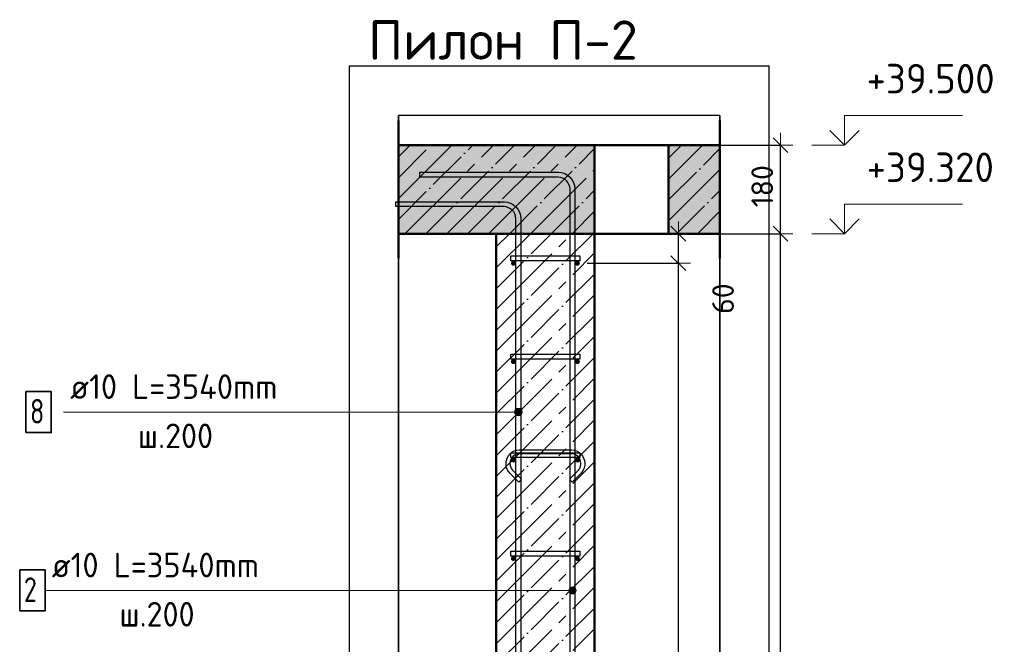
# Model space of a CAD drawing. Header units: millimetres. Extents: x -27380 to 48638, y 46540 to 72525.
# Tile 41 of 106: x -14899 to -12899, y 62511 to 63780. Entities that reach past the tile are written whole.
import ezdxf

# ---------------------------------------------------------------- set-up
doc = ezdxf.new("R2010")
doc.units = ezdxf.units.MM
doc.header["$PDMODE"] = 65
doc.linetypes.add('______11', pattern=[100, 80, -10, 0, -10])
doc.linetypes.add('______5', pattern=[220, 160, -20, 20, -20])
for name, color, linetype, lineweight in [('Standard', 7, 'Continuous', 25), ('Арм.стержн. Арматура края', 96, 'Continuous', 35), ('Арм.стержн. вертикальными 1', 22, 'Continuous', 35), ('Арм.стержн.горизонт. 1', 180, 'Continuous', 35), ('Высотная отметки_ общее', 7, 'Continuous', 13), ('Размерная линия_ общее', 7, 'Continuous', 13)]:
    doc.layers.add(name, color=color, linetype=linetype, lineweight=lineweight)
doc.layers.add('Арм.стержн.Стяжки', color=7, linetype='Continuous', lineweight=35, true_color=0x501e0f)
doc.styles.add('ISOCPEUR', font='ISOCPEUR')
doc.dimstyles.new('DIMSTYLE_11', dxfattribs={"dimtxt": 44, "dimasz": 50, "dimexe": 0, "dimexo": 0, "dimgap": 22, "dimtad": 0, "dimdec": 0, "dimrnd": 5, "dimzin": 12, "dimdsep": 46, "dimtxsty": 'ISOCPEUR', "dimblk1": 'ALL_ML_STRICH', "dimblk2": 'ALL_ML_STRICH', "dimsah": 1, "dimcen": 0, "dimclrd": 7, "dimclre": 256, "dimclrt": 7, "dimadec": 0, "dimazin": 0, "dimtfac": 1, "dimtdec": 0, "dimtix": 1, "dimtmove": 2, "dimatfit": 3, "dimfxl": 0, "dimtvp": 1.2, "dimtzin": 0, "dimlwd": 0, "dimlwe": -3, "dimarcsym": 0})
doc.dimstyles.new('DIMSTYLE_7', dxfattribs={"dimtxt": 44, "dimasz": 50, "dimexe": 0, "dimexo": 0, "dimgap": 22, "dimtad": 2, "dimdec": 0, "dimrnd": 5, "dimzin": 12, "dimdsep": 46, "dimtxsty": 'ISOCPEUR', "dimblk1": 'ALL_ML_STRICH', "dimblk2": 'ALL_ML_STRICH', "dimsah": 1, "dimcen": 0, "dimclrd": 7, "dimclre": 256, "dimclrt": 7, "dimadec": 0, "dimazin": 0, "dimtfac": 1, "dimtdec": 0, "dimtix": 1, "dimtmove": 2, "dimatfit": 3, "dimfxl": 0, "dimtzin": 0, "dimlwd": 0, "dimlwe": -3, "dimarcsym": 0})

# ---------------------------------------------------------------- blocks, each defined once
blk = doc.blocks.new('COMPLEX_ELEVATIONDIM_8')
at = {"layer": 'Высотная отметки_ общее', "color": 7, "linetype": 'Continuous', "lineweight": 13, "transparency": 33554687}
for p, q in [((-13223.7, 63525.6), (-13223.7, 63585.6)), ((-13223.7, 63585.6), (-12983.7, 63585.6)), ((-13223.7, 63525.6), (-13253.7, 63555.6)), ((-13223.7, 63525.6), (-13193.7, 63555.6)), ((-13223.7, 63525.6), (-13289.9, 63525.6)), ((-13223.7, 63525.6), (-13223.7, 63525.6)), ((-13223.7, 63525.6), (-13223.7, 63525.6)), ((-13223.7, 63525.6), (-13223.7, 63525.6)), ((-13223.7, 63525.6), (-13223.7, 63525.6)), ((-13223.7, 63345.6), (-13223.7, 63405.6)), ((-13223.7, 63405.6), (-12983.7, 63405.6)), ((-13223.7, 63345.6), (-13253.7, 63375.6)), ((-13223.7, 63345.6), (-13193.7, 63375.6)), ((-13223.7, 63345.6), (-13289.9, 63345.6)), ((-13223.7, 63345.6), (-13223.7, 63345.6)), ((-13223.7, 63345.6), (-13223.7, 63345.6)), ((-13223.7, 63345.6), (-13223.7, 63345.6)), ((-13223.7, 63345.6), (-13223.7, 63345.6))]:
    blk.add_line(p, q, dxfattribs=at)
at = {"layer": 'Высотная отметки_ общее', "color": 7, "linetype": 'Continuous', "lineweight": 13, "transparency": 33554687, "char_height": 60, "width": 298.477, "attachment_point": 7, "style": 'ISOCPEUR'}
for s, insert in [('\\W0.96;+39.500', (-13178.7, 63630.6)), ('\\W0.96;+39.320', (-13178.7, 63450.6))]:
    blk.add_mtext(s, dxfattribs=dict(at, insert=insert))
blk = doc.blocks.new('ALL_ML_STRICH')
at = {"color": 0, "linetype": 'ByBlock', "lineweight": -2}
for p, q in [((0, -0.5), (0, 0.5)), ((-1, 0), (0.5, 0)), ((-0.3, -0.3), (0.3, 0.3))]:
    blk.add_line(p, q, dxfattribs=at)
blk = doc.blocks.new('*D161')
at = {"layer": 'DEFPOINTS', "color": 7, "linetype": 'Continuous', "lineweight": 13, "transparency": 33554687}
for p in [(-13766, 63285.6), (-13766, 60285.6), (-13561, 60285.6)]:
    blk.add_point(p, dxfattribs=at)
at = {"layer": 'Размерная линия_ общее', "color": 253, "linetype": 'Continuous', "lineweight": -2, "true_color": 0xa0a0a0, "transparency": 33554687}
for p, q in [((-13746, 63285.6), (-13561, 63285.6)), ((-13746, 60285.6), (-13561, 60285.6))]:
    blk.add_line(p, q, dxfattribs=at)
at = {"layer": 'Размерная линия_ общее', "color": 7, "linetype": 'Continuous', "lineweight": -2, "transparency": 33554687}
blk.add_line((-13561, 60285.6), (-13561, 63285.6), dxfattribs=at)
at = {"layer": 'Размерная линия_ общее', "color": 7, "linetype": 'Continuous', "lineweight": 13, "transparency": 33554687, "xscale": 50, "yscale": 50, "zscale": 50}
for p, rotation in [((-13561, 63285.6), 90), ((-13561, 60285.6), 270)]:
    blk.add_blockref('ALL_ML_STRICH', p, dxfattribs=dict(at, rotation=rotation))
at = {"layer": 'Размерная линия_ общее', "color": 7, "linetype": 'Continuous', "lineweight": 13, "transparency": 33554687, "insert": (-13620, 61637.6), "char_height": 44, "width": 2.2, "attachment_point": 1, "rotation": 90, "line_spacing_factor": 0.60241, "style": 'ISOCPEUR'}
blk.add_mtext('\\W0.91;15х200=3000', dxfattribs=at)
blk = doc.blocks.new('*D162')
at = {"layer": 'DEFPOINTS', "color": 7, "linetype": 'Continuous', "lineweight": 13, "transparency": 33554687}
for p in [(-13731, 63345.6), (-13766, 63285.6), (-13561, 63285.6)]:
    blk.add_point(p, dxfattribs=at)
at = {"layer": 'Размерная линия_ общее', "color": 253, "linetype": 'Continuous', "lineweight": -2, "true_color": 0xa0a0a0, "transparency": 33554687}
for p, q in [((-13711, 63345.6), (-13561, 63345.6)), ((-13746, 63285.6), (-13561, 63285.6))]:
    blk.add_line(p, q, dxfattribs=at)
at = {"layer": 'Размерная линия_ общее', "color": 7, "linetype": 'Continuous', "lineweight": -2, "transparency": 33554687}
blk.add_line((-13561, 63285.6), (-13561, 63345.6), dxfattribs=at)
at = {"layer": 'Размерная линия_ общее', "color": 7, "linetype": 'Continuous', "lineweight": 13, "transparency": 33554687, "xscale": 50, "yscale": 50, "zscale": 50}
for p, rotation in [((-13561, 63345.6), 90), ((-13561, 63285.6), 270)]:
    blk.add_blockref('ALL_ML_STRICH', p, dxfattribs=dict(at, rotation=rotation))
at = {"layer": 'Размерная линия_ общее', "color": 7, "linetype": 'Continuous', "lineweight": 13, "transparency": 33554687, "insert": (-13470.2, 63213.7), "char_height": 44, "width": 88, "attachment_point": 5, "rotation": 90, "style": 'ISOCPEUR'}
blk.add_mtext('\\A1;{60}', dxfattribs=at)
blk = doc.blocks.new('*D163')
at = {"layer": 'DEFPOINTS', "color": 7, "linetype": 'Continuous', "lineweight": 13, "transparency": 33554687}
for p in [(-13731, 63345.6), (-13683, 60225.6), (-13353.7, 60225.6)]:
    blk.add_point(p, dxfattribs=at)
at = {"layer": 'Размерная линия_ общее', "color": 253, "linetype": 'Continuous', "lineweight": -2, "true_color": 0xa0a0a0, "transparency": 33554687}
for p, q in [((-13711, 63345.6), (-13353.7, 63345.6)), ((-13663, 60225.6), (-13353.7, 60225.6))]:
    blk.add_line(p, q, dxfattribs=at)
at = {"layer": 'Размерная линия_ общее', "color": 7, "linetype": 'Continuous', "lineweight": -2, "transparency": 33554687}
blk.add_line((-13353.7, 60225.6), (-13353.7, 63345.6), dxfattribs=at)
at = {"layer": 'Размерная линия_ общее', "color": 7, "linetype": 'Continuous', "lineweight": 13, "transparency": 33554687, "xscale": 50, "yscale": 50, "zscale": 50}
for p, rotation in [((-13353.7, 63345.6), 90), ((-13353.7, 60225.6), 270)]:
    blk.add_blockref('ALL_ML_STRICH', p, dxfattribs=dict(at, rotation=rotation))
at = {"layer": 'Размерная линия_ общее', "color": 7, "linetype": 'Continuous', "lineweight": 13, "transparency": 33554687, "insert": (-13390.7, 61792.2), "char_height": 44, "width": 176, "attachment_point": 5, "rotation": 90, "style": 'ISOCPEUR'}
blk.add_mtext('\\A1;{3120}', dxfattribs=at)
blk = doc.blocks.new('*D164')
at = {"layer": 'DEFPOINTS', "color": 7, "linetype": 'Continuous', "lineweight": 13, "transparency": 33554687}
for p in [(-13552.5, 63525.6), (-13731, 63345.6), (-13353.7, 63345.6)]:
    blk.add_point(p, dxfattribs=at)
at = {"layer": 'Размерная линия_ общее', "color": 253, "linetype": 'Continuous', "lineweight": -2, "true_color": 0xa0a0a0, "transparency": 33554687}
for p, q in [((-13532.5, 63525.6), (-13353.7, 63525.6)), ((-13711, 63345.6), (-13353.7, 63345.6))]:
    blk.add_line(p, q, dxfattribs=at)
at = {"layer": 'Размерная линия_ общее', "color": 7, "linetype": 'Continuous', "lineweight": -2, "transparency": 33554687}
blk.add_line((-13353.7, 63345.6), (-13353.7, 63525.6), dxfattribs=at)
at = {"layer": 'Размерная линия_ общее', "color": 7, "linetype": 'Continuous', "lineweight": 13, "transparency": 33554687, "xscale": 50, "yscale": 50, "zscale": 50}
for p, rotation in [((-13353.7, 63525.6), 90), ((-13353.7, 63345.6), 270)]:
    blk.add_blockref('ALL_ML_STRICH', p, dxfattribs=dict(at, rotation=rotation))
at = {"layer": 'Размерная линия_ общее', "color": 7, "linetype": 'Continuous', "lineweight": 13, "transparency": 33554687, "insert": (-13390.7, 63442.2), "char_height": 44, "width": 132, "attachment_point": 5, "rotation": 90, "style": 'ISOCPEUR'}
blk.add_mtext('\\A1;{180}', dxfattribs=at)

msp = doc.modelspace()

# ---------------------------------------------------------------- hatches: boundary and pattern name
at = {"linetype": 'Continuous', "lineweight": -3, "transparency": 33554687}
msp.add_hatch(color=7, dxfattribs=at).paths.add_polyline_path([(-13731, 63345.6), (-13731, 63525.6), (-14129.6, 63525.6), (-14129.6, 63345.6)])
at = {"linetype": '______5', "lineweight": -3, "transparency": 33554687}
msp.add_hatch(color=7, dxfattribs=at).paths.add_polyline_path([(-13581, 63525.6), (-13581, 63345.6), (-13476.7, 63345.6), (-13476.7, 63525.6)])
at = {"layer": 'Арм.стержн. вертикальными 1', "linetype": 'Continuous', "lineweight": 13, "transparency": 33554687}
for points in [[(-13892.4, 62979.5), (-13892.4, 62987), (-13893.5, 62983.2)], [(-13892.4, 62987), (-13889.7, 62976.8), (-13889.7, 62989.7)], [(-13892.4, 62987), (-13892.4, 62979.5), (-13889.7, 62976.8)], [(-13889.7, 62989.7), (-13886, 62975.7), (-13886, 62990.7)], [(-13889.7, 62989.7), (-13889.7, 62976.8), (-13886, 62975.7)], [(-13886, 62990.7), (-13886, 62975.7), (-13882.2, 62976.8)], [(-13886, 62990.7), (-13882.2, 62976.8), (-13882.2, 62989.7)], [(-13882.2, 62989.7), (-13882.2, 62976.8), (-13879.5, 62979.5)], [(-13882.2, 62989.7), (-13879.5, 62979.5), (-13879.5, 62987)], [(-13879.5, 62987), (-13879.5, 62979.5), (-13878.5, 62983.2)], [(-13782.4, 62624.5), (-13779.7, 62614.3), (-13779.7, 62627.2)], [(-13779.7, 62627.2), (-13776, 62613.2), (-13776, 62628.2)], [(-13779.7, 62627.2), (-13779.7, 62614.3), (-13776, 62613.2)], [(-13776, 62628.2), (-13776, 62613.2), (-13772.2, 62614.3)], [(-13776, 62628.2), (-13772.2, 62614.3), (-13772.2, 62627.2)], [(-13772.2, 62627.2), (-13772.2, 62614.3), (-13769.5, 62617)], [(-13772.2, 62627.2), (-13769.5, 62617), (-13769.5, 62624.5)], [(-13782.4, 62617), (-13782.4, 62624.5), (-13783.5, 62620.7)], [(-13782.4, 62624.5), (-13782.4, 62617), (-13779.7, 62614.3)], [(-13769.5, 62624.5), (-13769.5, 62617), (-13768.5, 62620.7)]]:
    msp.add_hatch(color=7, dxfattribs=at).paths.add_polyline_path(points)
at = {"layer": 'Арм.стержн.горизонт. 1', "linetype": 'Continuous', "lineweight": 50, "transparency": 33554687}
for points in [[(-13891, 63285.6), (-13891.3, 63287.5), (-13892.4, 63289.2), (-13894, 63290.2), (-13896, 63290.6), (-13897.9, 63290.2), (-13899.5, 63289.2), (-13900.6, 63287.5), (-13901, 63285.6), (-13900.6, 63283.7), (-13899.5, 63282.1), (-13897.9, 63281), (-13896, 63280.6), (-13894, 63281), (-13892.4, 63282.1), (-13891.3, 63283.7)], [(-13761, 63285.6), (-13761.3, 63287.5), (-13762.4, 63289.2), (-13764, 63290.2), (-13766, 63290.6), (-13767.9, 63290.2), (-13769.5, 63289.2), (-13770.6, 63287.5), (-13771, 63285.6), (-13770.6, 63283.7), (-13769.5, 63282.1), (-13767.9, 63281), (-13766, 63280.6), (-13764, 63281), (-13762.4, 63282.1), (-13761.3, 63283.7)], [(-13891, 63085.6), (-13891.3, 63087.5), (-13892.4, 63089.2), (-13894, 63090.2), (-13896, 63090.6), (-13897.9, 63090.2), (-13899.5, 63089.2), (-13900.6, 63087.5), (-13901, 63085.6), (-13900.6, 63083.7), (-13899.5, 63082.1), (-13897.9, 63081), (-13896, 63080.6), (-13894, 63081), (-13892.4, 63082.1), (-13891.3, 63083.7)], [(-13761, 63085.6), (-13761.3, 63087.5), (-13762.4, 63089.2), (-13764, 63090.2), (-13766, 63090.6), (-13767.9, 63090.2), (-13769.5, 63089.2), (-13770.6, 63087.5), (-13771, 63085.6), (-13770.6, 63083.7), (-13769.5, 63082.1), (-13767.9, 63081), (-13766, 63080.6), (-13764, 63081), (-13762.4, 63082.1), (-13761.3, 63083.7)], [(-13891, 62885.6), (-13891.3, 62887.5), (-13892.4, 62889.2), (-13894, 62890.2), (-13896, 62890.6), (-13897.9, 62890.2), (-13899.5, 62889.2), (-13900.6, 62887.5), (-13901, 62885.6), (-13900.6, 62883.7), (-13899.5, 62882.1), (-13897.9, 62881), (-13896, 62880.6), (-13894, 62881), (-13892.4, 62882.1), (-13891.3, 62883.7)], [(-13761, 62885.6), (-13761.3, 62887.5), (-13762.4, 62889.2), (-13764, 62890.2), (-13766, 62890.6), (-13767.9, 62890.2), (-13769.5, 62889.2), (-13770.6, 62887.5), (-13771, 62885.6), (-13770.6, 62883.7), (-13769.5, 62882.1), (-13767.9, 62881), (-13766, 62880.6), (-13764, 62881), (-13762.4, 62882.1), (-13761.3, 62883.7)], [(-13891, 62685.6), (-13891.3, 62687.5), (-13892.4, 62689.2), (-13894, 62690.2), (-13896, 62690.6), (-13897.9, 62690.2), (-13899.5, 62689.2), (-13900.6, 62687.5), (-13901, 62685.6), (-13900.6, 62683.7), (-13899.5, 62682.1), (-13897.9, 62681), (-13896, 62680.6), (-13894, 62681), (-13892.4, 62682.1), (-13891.3, 62683.7)], [(-13761, 62685.6), (-13761.3, 62687.5), (-13762.4, 62689.2), (-13764, 62690.2), (-13766, 62690.6), (-13767.9, 62690.2), (-13769.5, 62689.2), (-13770.6, 62687.5), (-13771, 62685.6), (-13770.6, 62683.7), (-13769.5, 62682.1), (-13767.9, 62681), (-13766, 62680.6), (-13764, 62681), (-13762.4, 62682.1), (-13761.3, 62683.7)]]:
    msp.add_hatch(color=4, dxfattribs=at).paths.add_polyline_path(points)

# ---------------------------------------------------------------- linework, layer by layer
at = {"color": 7, "linetype": 'Continuous', "lineweight": 50, "transparency": 33554687}
for p, q in [((-14129.6, 63575.6), (-14129.6, 63295.6)), ((-13476.7, 63295.6), (-13476.7, 63575.6)), ((-13731, 63525.6), (-14129.6, 63525.6)), ((-13581, 63525.6), (-13731, 63525.6)), ((-13731, 63345.6), (-13731, 63525.6)), ((-13581, 63525.6), (-13581, 63345.6)), ((-13476.7, 63525.6), (-13581, 63525.6)), ((-14129.6, 63345.6), (-13931, 63345.6)), ((-13931, 63345.6), (-13731, 63345.6)), ((-13731, 63345.6), (-13581, 63345.6)), ((-13581, 63345.6), (-13476.7, 63345.6))]:
    msp.add_line(p, q, dxfattribs=at)
at = {"color": 7, "linetype": '______11', "lineweight": -3, "transparency": 33554687}
for p, q in [((-14129.6, 63459.4), (-14063.4, 63525.6)), ((-14129.6, 63374.6), (-13978.6, 63525.6)), ((-14073.7, 63345.6), (-13893.7, 63525.6)), ((-13988.9, 63345.6), (-13808.9, 63525.6)), ((-13904, 63345.6), (-13731, 63518.7)), ((-13581, 63499), (-13554.3, 63525.6)), ((-13581, 63414.1), (-13476.7, 63518.4)), ((-13819.2, 63345.6), (-13731, 63433.9)), ((-13564.6, 63345.6), (-13476.7, 63433.5)), ((-13734.3, 63345.6), (-13731, 63349)), ((-13479.8, 63345.6), (-13476.7, 63348.6))]:
    msp.add_line(p, q, dxfattribs=at)
at = {"color": 7, "linetype": '______5', "lineweight": -3, "transparency": 33554687}
for p, q in [((-14129.6, 63501.9), (-14105.9, 63525.6)), ((-14129.6, 63417), (-14021, 63525.6)), ((-14116.2, 63345.6), (-13936.2, 63525.6)), ((-14031.3, 63345.6), (-13851.3, 63525.6)), ((-13946.5, 63345.6), (-13766.5, 63525.6)), ((-13581, 63456.6), (-13511.9, 63525.6)), ((-13861.6, 63345.6), (-13731, 63476.3)), ((-13581, 63371.7), (-13476.7, 63475.9)), ((-13776.8, 63345.6), (-13731, 63391.4)), ((-13522.2, 63345.6), (-13476.7, 63391.1))]:
    msp.add_line(p, q, dxfattribs=at)
at = {"layer": 'Standard', "color": 52, "linetype": 'Continuous', "lineweight": -3, "transparency": 33554687}
for p, q in [((-13476.7, 63585.8), (-14129.6, 63585.8)), ((-13476.7, 63585.8), (-14129.6, 63585.8)), ((-14129.6, 63585.8), (-14129.6, 59880.4)), ((-14129.6, 59880.4), (-14129.6, 63585.8)), ((-13476.7, 63585.8), (-13476.7, 59880.4)), ((-13476.7, 59880.4), (-13476.7, 63585.8))]:
    msp.add_line(p, q, dxfattribs=at)
at = {"layer": 'Standard', "color": 7, "linetype": 'Continuous', "lineweight": -3, "transparency": 33554687}
msp.add_lwpolyline([(-14229.6, 59780.4), (-13376.7, 59780.4), (-13376.7, 63685.8), (-14229.6, 63685.8), (-14229.6, 59780.4)], dxfattribs=at)
at = {"layer": 'Арм.стержн. Арматура края', "color": 4, "linetype": 'Continuous', "lineweight": 25, "transparency": 33554687}
for points in [[(-13761, 63290.6), (-13901, 63290.6), (-13901, 63300.6), (-13761, 63300.6), (-13761, 63290.6)], [(-13761, 63090.6), (-13901, 63090.6), (-13901, 63100.6), (-13761, 63100.6), (-13761, 63090.6)], [(-13761, 62890.6), (-13901, 62890.6), (-13901, 62900.6), (-13761, 62900.6), (-13761, 62890.6)], [(-13761, 62690.6), (-13901, 62690.6), (-13901, 62700.6), (-13761, 62700.6), (-13761, 62690.6)]]:
    msp.add_lwpolyline(points, dxfattribs=at)
at = {"layer": 'Арм.стержн. вертикальными 1', "color": 7, "linetype": 'Continuous', "lineweight": 13, "transparency": 33554687}
for p, q in [((-13886, 62990.7), (-13886, 62990.7)), ((-14809.4, 62983.2), (-14064.4, 62983.2)), ((-14064.4, 62983.2), (-13886, 62983.2)), ((-13893.5, 62983.2), (-13893.5, 62983.2)), ((-13886, 62975.7), (-13886, 62975.7)), ((-13878.5, 62983.2), (-13878.5, 62983.2)), ((-13776, 62628.2), (-13776, 62628.2)), ((-14846.9, 62620.7), (-14101.9, 62620.7)), ((-14101.9, 62620.7), (-13776, 62620.7)), ((-13783.5, 62620.7), (-13783.5, 62620.7)), ((-13776, 62613.2), (-13776, 62613.2)), ((-13768.5, 62620.7), (-13768.5, 62620.7))]:
    msp.add_line(p, q, dxfattribs=at)
at = {"layer": 'Арм.стержн. вертикальными 1', "color": 4, "linetype": 'Continuous', "lineweight": 25, "transparency": 33554687}
for points in [[(-13781, 60225.6), (-13781, 63436.6), (-13781.6, 63441.1), (-13783.1, 63445.7), (-13785.4, 63449.9), (-13788.3, 63453.3), (-13791.7, 63456.1), (-13795.9, 63458.5), (-13800.5, 63460), (-13805, 63460.6), (-14086, 63460.6), (-14086, 63470.6), (-13804.3, 63470.6), (-13798.2, 63469.8), (-13791.8, 63467.7), (-13786, 63464.4), (-13781.2, 63460.4), (-13777.2, 63455.6), (-13773.9, 63449.7), (-13771.8, 63443.4), (-13771, 63437.3), (-13771, 60225.6), (-13781, 60225.6)], [(-13781, 60225.6), (-13781, 63436.6), (-13781.6, 63441.1), (-13783.1, 63445.7), (-13785.4, 63449.9), (-13788.3, 63453.3), (-13791.7, 63456.1), (-13795.9, 63458.5), (-13800.5, 63460), (-13805, 63460.6), (-14086, 63460.6), (-14086, 63470.6), (-13804.3, 63470.6), (-13798.2, 63469.8), (-13791.8, 63467.7), (-13786, 63464.4), (-13781.2, 63460.4), (-13777.2, 63455.6), (-13773.9, 63449.7), (-13771.8, 63443.4), (-13771, 63437.3), (-13771, 60225.6), (-13781, 60225.6)], [(-13891, 60225.6), (-13891, 63376.6), (-13891.6, 63381.1), (-13893.1, 63385.7), (-13895.4, 63389.9), (-13898.3, 63393.3), (-13901.7, 63396.1), (-13905.9, 63398.5), (-13910.5, 63400), (-13915, 63400.6), (-14134.6, 63400.6), (-14134.6, 63410.6), (-13914.3, 63410.6), (-13908.2, 63409.8), (-13901.8, 63407.7), (-13896, 63404.4), (-13891.2, 63400.4), (-13887.2, 63395.6), (-13883.9, 63389.7), (-13881.8, 63383.4), (-13881, 63377.3), (-13881, 60225.6), (-13891, 60225.6)], [(-13891, 60225.6), (-13891, 63376.6), (-13891.6, 63381.1), (-13893.1, 63385.7), (-13895.4, 63389.9), (-13898.3, 63393.3), (-13901.7, 63396.1), (-13905.9, 63398.5), (-13910.5, 63400), (-13915, 63400.6), (-14134.6, 63400.6), (-14134.6, 63410.6), (-13914.3, 63410.6), (-13908.2, 63409.8), (-13901.8, 63407.7), (-13896, 63404.4), (-13891.2, 63400.4), (-13887.2, 63395.6), (-13883.9, 63389.7), (-13881.8, 63383.4), (-13881, 63377.3), (-13881, 60225.6), (-13891, 60225.6)]]:
    msp.add_lwpolyline(points, dxfattribs=at)
at = {"layer": 'Арм.стержн. вертикальными 1', "color": 7, "linetype": 'Continuous', "lineweight": 35, "transparency": 33554687}
for points in [[(-14886.1, 62941.5), (-14834.4, 62941.5), (-14834.4, 63024.9), (-14886.1, 63024.9), (-14886.1, 62941.5)], [(-14898.6, 62579), (-14846.9, 62579), (-14846.9, 62662.4), (-14898.6, 62662.4), (-14898.6, 62579)]]:
    msp.add_lwpolyline(points, dxfattribs=at)
at = {"layer": 'Арм.стержн. вертикальными 1', "color": 7, "linetype": 'Continuous', "lineweight": 13, "transparency": 33554687}
for centre in [(-13886, 62983.2), (-13776, 62620.7)]:
    msp.add_circle(centre, 7.5, dxfattribs=at)
at = {"layer": 'Арм.стержн.горизонт. 1', "color": 52, "linetype": 'Continuous', "lineweight": 50, "transparency": 33554687}
for p, q in [((-13931, 63345.6), (-13931, 60225.6)), ((-13731, 63345.6), (-13731, 60225.6))]:
    msp.add_line(p, q, dxfattribs=at)
at = {"layer": 'Арм.стержн.Стяжки', "color": 40, "linetype": 'Continuous', "lineweight": 25, "transparency": 33554687}
msp.add_lwpolyline([(-13782.4, 62846.8), (-13764.5, 62864.6), (-13763.3, 62866), (-13762.2, 62867.6), (-13761.3, 62869.2), (-13760.5, 62870.8), (-13759.9, 62872.6), (-13759.4, 62874.4), (-13759.1, 62876.2), (-13759, 62878.1), (-13759, 62879.3), (-13759.5, 62882.9), (-13760.7, 62886.5), (-13762.5, 62889.9), (-13764.8, 62892.6), (-13767.6, 62894.9), (-13770.9, 62896.8), (-13774.6, 62898), (-13778.2, 62898.5), (-13883.7, 62898.5), (-13887.3, 62898), (-13891, 62896.8), (-13894.4, 62894.9), (-13897.1, 62892.6), (-13899.4, 62889.9), (-13901.2, 62886.5), (-13902.4, 62882.9), (-13903, 62879.3), (-13903, 62878.1), (-13902.8, 62876.2), (-13902.5, 62874.4), (-13902.1, 62872.6), (-13901.4, 62870.8), (-13900.6, 62869.2), (-13899.7, 62867.6), (-13898.6, 62866), (-13897.4, 62864.6), (-13879.5, 62846.8), (-13885.2, 62841.1), (-13903.2, 62859.2), (-13904.9, 62861.1), (-13906.4, 62863.2), (-13907.7, 62865.4), (-13908.8, 62867.8), (-13909.7, 62870.2), (-13910.4, 62872.7), (-13910.8, 62875.3), (-13911, 62877.8), (-13911, 62879.8), (-13910.3, 62884.7), (-13908.6, 62889.8), (-13906, 62894.5), (-13902.8, 62898.3), (-13898.9, 62901.5), (-13894.2, 62904.1), (-13889.2, 62905.8), (-13884.3, 62906.5), (-13777.6, 62906.5), (-13772.7, 62905.8), (-13767.7, 62904.1), (-13763, 62901.5), (-13759.1, 62898.3), (-13755.9, 62894.5), (-13753.3, 62889.8), (-13751.6, 62884.7), (-13751, 62879.8), (-13751, 62877.8), (-13751.1, 62875.3), (-13751.5, 62872.7), (-13752.2, 62870.2), (-13753.1, 62867.8), (-13754.2, 62865.4), (-13755.5, 62863.2), (-13757, 62861.1), (-13758.7, 62859.2), (-13776.7, 62841.1), (-13782.4, 62846.8)], dxfattribs=at)
at = {"layer": 'Размерная линия_ общее', "color": 7, "linetype": '______11', "lineweight": -3, "transparency": 33554687}
for p, q in [((-13931, 63149), (-13734.3, 63345.6)), ((-13931, 63233.9), (-13819.2, 63345.6)), ((-13931, 63318.7), (-13904, 63345.6)), ((-13931, 63064.1), (-13731, 63264.1)), ((-13931, 62979.3), (-13731, 63179.3)), ((-13931, 62894.4), (-13731, 63094.4)), ((-13931, 62809.6), (-13731, 63009.6)), ((-13931, 62724.7), (-13731, 62924.7)), ((-13931, 62639.9), (-13731, 62839.9)), ((-13931, 62555), (-13731, 62755)), ((-13931, 62470.2), (-13731, 62670.2)), ((-13931, 62385.3), (-13731, 62585.3))]:
    msp.add_line(p, q, dxfattribs=at)
at = {"layer": 'Размерная линия_ общее', "color": 7, "linetype": '______5', "lineweight": -3, "transparency": 33554687}
for p, q in [((-13931, 63191.4), (-13776.8, 63345.6)), ((-13931, 63276.3), (-13861.6, 63345.6)), ((-13931, 63106.6), (-13731, 63306.6)), ((-13931, 63021.7), (-13731, 63221.7)), ((-13931, 62936.9), (-13731, 63136.9)), ((-13931, 62852), (-13731, 63052)), ((-13931, 62767.2), (-13731, 62967.2)), ((-13931, 62682.3), (-13731, 62882.3)), ((-13931, 62597.5), (-13731, 62797.5)), ((-13931, 62512.6), (-13731, 62712.6)), ((-13931, 62427.7), (-13731, 62627.7)), ((-13931, 62342.9), (-13731, 62542.9))]:
    msp.add_line(p, q, dxfattribs=at)
at = {"layer": 'Размерная линия_ общее', "color": 7, "linetype": 'Continuous', "lineweight": 50, "transparency": 33554687}
for p, q in [((-13731, 63345.6), (-13931, 63345.6)), ((-13931, 63345.6), (-13931, 60225.6)), ((-13731, 60225.6), (-13731, 63345.6))]:
    msp.add_line(p, q, dxfattribs=at)

# ---------------------------------------------------------------- block references
at = {"layer": 'Высотная отметки_ общее', "color": 7, "linetype": 'Continuous', "lineweight": 13, "transparency": 33554687}
msp.add_blockref('COMPLEX_ELEVATIONDIM_8', (0, 0), dxfattribs=at)

# ---------------------------------------------------------------- texts
at = {"layer": 'Standard', "color": 7, "linetype": 'Continuous', "lineweight": 13, "transparency": 33554687, "insert": (-14190.9, 63739), "char_height": 80, "width": 550.788, "attachment_point": 4, "style": 'ISOCPEUR'}
msp.add_mtext('\\A1;{\\fISOCPEUR|i0|b0;\\H80.000000;\\W1.000000;\\C7;Пилон П-2}\\P', dxfattribs=at)
at = {"layer": 'Арм.стержн. вертикальными 1', "color": 7, "linetype": 'Continuous', "lineweight": 25, "transparency": 33554687, "char_height": 50, "attachment_point": 7, "style": 'ISOCPEUR'}
for s, insert, width in [('\\W0.96;ø10 L=3540mm ', (-14796.1, 63009.9), 493.775), ('\\W0.78;8', (-14877.8, 62959.9), 54.401), ('\\W0.95;ш.200 ', (-14658.6, 62909.9), 218.666), ('\\W0.96;ø10 L=3540mm ', (-14833.6, 62647.4), 493.775), ('\\W0.78;2', (-14890.3, 62597.4), 54.401), ('\\W0.95;ш.200 ', (-14696.1, 62547.4), 218.666)]:
    msp.add_mtext(s, dxfattribs=dict(at, insert=insert, width=width))

# ---------------------------------------------------------------- dimensions: what is measured, and where the dimension line sits
at = {"layer": 'Размерная линия_ общее', "color": 7, "linetype": 'Continuous', "lineweight": 13, "transparency": 33554687}
for base, p1, p2, dimstyle, picture, middle in [((-13353.7, 63525.6), (-13711, 63345.6), (-13532.5, 63525.6), 'DIMSTYLE_7', '*D164', (-13390.7, 63442.2)), ((-13561, 63345.6), (-13746, 63285.6), (-13711, 63345.6), 'DIMSTYLE_11', '*D162', (-13470.2, 63213.7)), ((-13353.7, 63345.6), (-13663, 60225.6), (-13711, 63345.6), 'DIMSTYLE_7', '*D163', (-13390.7, 61792.2))]:
    dim = msp.add_linear_dim(base=base, p1=p1, p2=p2, angle=90, dimstyle=dimstyle, override={"dimpost": '<>', "dimclrd": 7, "dimclre": 253, "dimclrt": 7, "dimlwd": 0, "dimlwe": 65533}, dxfattribs=at)
    dim.commit()
    dim.dimension.update_dxf_attribs({"geometry": picture, "text_midpoint": middle, "dimtype": 160})
dim = msp.add_linear_dim(base=(-13561, 63285.6), p1=(-13746, 60285.6), p2=(-13746, 63285.6), angle=90, text='\\W0.91;15х200=3000', dimstyle='DIMSTYLE_7', override={"dimpost": '<>', "dimclrd": 7, "dimclre": 253, "dimclrt": 7, "dimlwd": 0, "dimlwe": 65533}, dxfattribs=at)
dim.commit()
dim.dimension.update_dxf_attribs({"geometry": '*D161', "text_midpoint": (-13583, 61785.6), "dimtype": 160})

doc.saveas('drawing.dxf')
